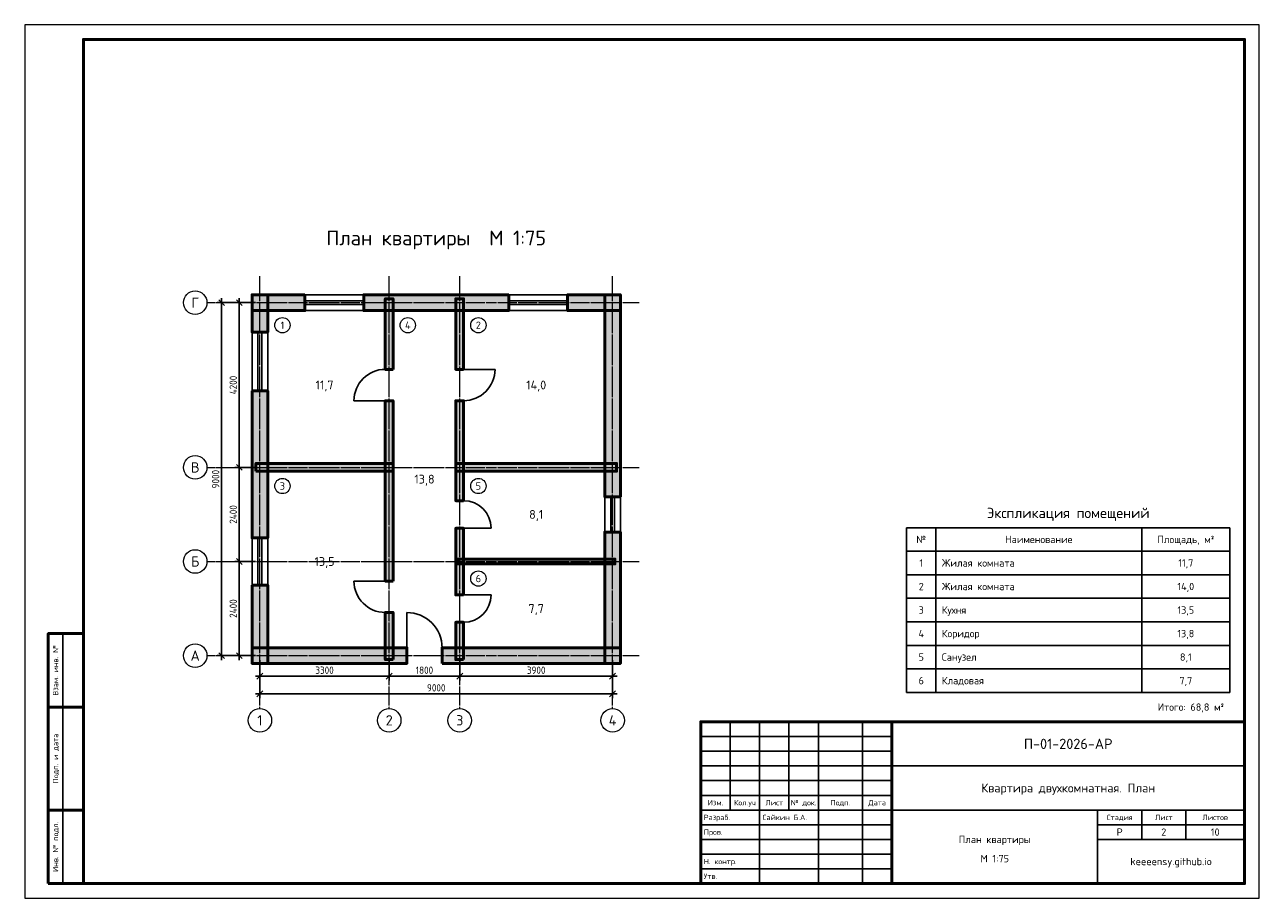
# Model space of a CAD drawing. Header units: millimetres. Extents: x 0 to 420, y 0 to 297.
import ezdxf
from ezdxf.enums import TextEntityAlignment as Align

# ---------------------------------------------------------------- set-up
doc = ezdxf.new("R2010")
doc.units = ezdxf.units.MM
doc.header["$LTSCALE"] = 0.25
doc.linetypes.add('DASHDOT', pattern=[3.556, 2.54, -0.508, 0, -0.508])
for name, color, linetype, lineweight in [('Надписи', 7, 'Continuous', 25), ('Оси', 1, 'DASHDOT', 18), ('Помещения', 7, 'Continuous', 18), ('Проемы', 5, 'Continuous', 25), ('Размеры', 7, 'Continuous', 18), ('Рамка', 7, 'Continuous', 50), ('Стены', 8, 'Continuous', 50), ('Штамп', 7, 'Continuous', 25)]:
    doc.layers.add(name, color=color, linetype=linetype, lineweight=lineweight)
doc.styles.add('GOST', font='isocpeur.ttf', dxfattribs={"width": 0.9})
doc.dimstyles.new('ГОСТ', dxfattribs={"dimtxt": 2.5, "dimasz": 2.5, "dimexe": 1.5, "dimexo": 1.5, "dimgap": 0.8, "dimtad": 1, "dimdec": 0, "dimlfac": 75, "dimtxsty": 'GOST', "dimtsz": 1, "dimcen": 2.5, "dimdle": 1.5, "dimclrd": 7, "dimclre": 7, "dimclrt": 7, "dimazin": 3, "dimtfac": 1, "dimtmove": 0, "dimatfit": 3})

# ---------------------------------------------------------------- blocks, each defined once
blk = doc.blocks.new('ДВЕРЬ')
blk.add_line((0, 0), (0, 1))
blk.add_arc((0, 0), 1, 0, 90)
blk = doc.blocks.new('ОКНО')
for p, q in [((0, 0.5), (1, 0.5)), ((0, -0.5), (0, 0.5)), ((1, -0.5), (1, 0.5)), ((0, 0.12), (1, 0.12)), ((0, -0.12), (1, -0.12)), ((0, -0.5), (1, -0.5))]:
    blk.add_line(p, q)

msp = doc.modelspace()

# ---------------------------------------------------------------- hatches: boundary and pattern name
at = {"layer": 'Стены'}
for points in [[(95.333, 205.167), (77.333, 205.167), (77.333, 199.833), (95.333, 199.833)], [(77.333, 205.167), (77.333, 192.5), (82.667, 192.5), (82.667, 205.167)], [(164.667, 205.167), (115.333, 205.167), (115.333, 199.833), (164.667, 199.833)], [(125.333, 179.833), (125.333, 203.833), (122.667, 203.833), (122.667, 179.833)], [(149.333, 179.833), (149.333, 203.833), (146.667, 203.833), (146.667, 179.833)], [(202.667, 205.167), (184.667, 205.167), (184.667, 199.833), (202.667, 199.833)], [(202.667, 136.5), (202.667, 205.167), (197.333, 205.167), (197.333, 136.5)], [(77.333, 172.5), (77.333, 122.5), (82.667, 122.5), (82.667, 172.5)], [(125.333, 107.833), (125.333, 169.167), (122.667, 169.167), (122.667, 107.833)], [(149.333, 135.167), (149.333, 169.167), (146.667, 169.167), (146.667, 135.167)], [(78.667, 145.167), (125.333, 145.167), (125.333, 147.833), (78.667, 147.833)], [(146.667, 145.167), (201.333, 145.167), (201.333, 147.833), (146.667, 147.833)], [(149.333, 103.167), (149.333, 125.833), (146.667, 125.833), (146.667, 103.167)], [(202.667, 79.833), (202.667, 124.5), (197.333, 124.5), (197.333, 79.833)], [(147.2, 113.7), (200.8, 113.7), (200.8, 115.3), (147.2, 115.3)], [(77.333, 106.5), (77.333, 79.833), (82.667, 79.833), (82.667, 106.5)], [(125.333, 81.167), (125.333, 97.167), (122.667, 97.167), (122.667, 81.167)], [(149.333, 81.167), (149.333, 93.833), (146.667, 93.833), (146.667, 81.167)], [(77.333, 79.833), (130, 79.833), (130, 85.167), (77.333, 85.167)], [(142, 79.833), (202.667, 79.833), (202.667, 85.167), (142, 85.167)]]:
    msp.add_hatch(color=8, dxfattribs=at).paths.add_polyline_path(points)

# ---------------------------------------------------------------- linework, layer by layer
at = {"layer": 'Оси'}
for p, q in [((80, 64.5), (80, 211.5)), ((124, 64.5), (124, 211.5)), ((148, 64.5), (148, 211.5)), ((200, 64.5), (200, 211.5)), ((62, 202.5), (209, 202.5)), ((62, 146.5), (209, 146.5)), ((62, 114.5), (209, 114.5)), ((62, 82.5), (209, 82.5))]:
    msp.add_line(p, q, dxfattribs=at)
at = {"layer": 'Оси', "color": 7, "linetype": 'Continuous'}
for centre in [(58, 202.5), (58, 146.5), (58, 114.5), (58, 82.5), (80, 60.5), (124, 60.5), (148, 60.5), (200, 60.5)]:
    msp.add_circle(centre, 4, dxfattribs=at)
at = {"layer": 'Помещения'}
for centre in [(87.667, 194.833), (130.333, 194.833), (154.333, 194.833), (87.667, 140.167), (154.333, 140.167), (154.333, 108.7)]:
    msp.add_circle(centre, 2.6, dxfattribs=at)
at = {"layer": 'Рамка'}
msp.add_line((295, 5), (295, 60), dxfattribs=at)
at = {"layer": 'Рамка', "lineweight": 18}
msp.add_lwpolyline([(0, 0), (420, 0), (420, 297), (0, 297)], close=True, dxfattribs=at)
at = {"layer": 'Рамка'}
for points in [[(20, 5), (415, 5), (415, 292), (20, 292)], [(8, 65), (20, 65), (20, 90), (8, 90)], [(8, 30), (20, 30), (20, 65), (8, 65)], [(230, 5), (415, 5), (415, 60), (230, 60)], [(8, 5), (20, 5), (20, 30), (8, 30)]]:
    msp.add_lwpolyline(points, close=True, dxfattribs=at)
at = {"layer": 'Стены', "color": 7}
for points in [[(95.333, 205.167), (77.333, 205.167), (77.333, 199.833), (95.333, 199.833)], [(77.333, 205.167), (77.333, 192.5), (82.667, 192.5), (82.667, 205.167)], [(164.667, 205.167), (115.333, 205.167), (115.333, 199.833), (164.667, 199.833)], [(125.333, 179.833), (125.333, 203.833), (122.667, 203.833), (122.667, 179.833)], [(149.333, 179.833), (149.333, 203.833), (146.667, 203.833), (146.667, 179.833)], [(202.667, 205.167), (184.667, 205.167), (184.667, 199.833), (202.667, 199.833)], [(202.667, 136.5), (202.667, 205.167), (197.333, 205.167), (197.333, 136.5)], [(77.333, 172.5), (77.333, 122.5), (82.667, 122.5), (82.667, 172.5)], [(125.333, 107.833), (125.333, 169.167), (122.667, 169.167), (122.667, 107.833)], [(149.333, 135.167), (149.333, 169.167), (146.667, 169.167), (146.667, 135.167)], [(78.667, 145.167), (125.333, 145.167), (125.333, 147.833), (78.667, 147.833)], [(146.667, 145.167), (201.333, 145.167), (201.333, 147.833), (146.667, 147.833)], [(149.333, 103.167), (149.333, 125.833), (146.667, 125.833), (146.667, 103.167)], [(202.667, 79.833), (202.667, 124.5), (197.333, 124.5), (197.333, 79.833)], [(147.2, 113.7), (200.8, 113.7), (200.8, 115.3), (147.2, 115.3)], [(77.333, 106.5), (77.333, 79.833), (82.667, 79.833), (82.667, 106.5)], [(125.333, 81.167), (125.333, 97.167), (122.667, 97.167), (122.667, 81.167)], [(149.333, 81.167), (149.333, 93.833), (146.667, 93.833), (146.667, 81.167)], [(77.333, 79.833), (130, 79.833), (130, 85.167), (77.333, 85.167)], [(142, 79.833), (202.667, 79.833), (202.667, 85.167), (142, 85.167)]]:
    msp.add_lwpolyline(points, close=True, dxfattribs=at)
at = {"layer": 'Штамп'}
for p, q in [((300, 126), (410, 126)), ((300, 126), (300, 70)), ((310, 126), (310, 70)), ((380, 126), (380, 70)), ((410, 126), (410, 70)), ((300, 118), (410, 118)), ((300, 110), (410, 110)), ((300, 102), (410, 102)), ((300, 94), (410, 94)), ((13, 65), (13, 90)), ((300, 86), (410, 86)), ((300, 78), (410, 78)), ((300, 70), (410, 70)), ((13, 30), (13, 65)), ((240, 30), (240, 60)), ((250, 30), (250, 60)), ((260, 30), (260, 60)), ((270, 30), (270, 60)), ((285, 30), (285, 60)), ((230, 55), (295, 55)), ((230, 50), (295, 50)), ((230, 45), (295, 45)), ((295, 45), (415, 45)), ((230, 40), (295, 40)), ((230, 35), (295, 35)), ((13, 5), (13, 30)), ((230, 30), (295, 30)), ((250, 5), (250, 30)), ((270, 5), (270, 30)), ((285, 5), (285, 30)), ((295, 30), (415, 30)), ((365, 5), (365, 30)), ((380, 20), (380, 30)), ((395, 20), (395, 30)), ((230, 25), (295, 25)), ((365, 25), (415, 25)), ((230, 20), (295, 20)), ((365, 20), (415, 20)), ((230, 15), (295, 15)), ((230, 10), (295, 10))]:
    msp.add_line(p, q, dxfattribs=at)

# ---------------------------------------------------------------- block references
at = {"layer": 'Проемы'}
for name, p, xscale, yscale, rotation in [('ОКНО', (115.333, 202.5), 20, 5.333333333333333, 180), ('ОКНО', (184.667, 202.5), 20, 5.333333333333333, 180), ('ОКНО', (80, 192.5), 20, 5.333333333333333, 270), ('ДВЕРЬ', (122.667, 169.167), 10.666666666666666, 10.666666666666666, 90), ('ДВЕРЬ', (149.333, 179.833), -10.666666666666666, -10.666666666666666, 90), ('ДВЕРЬ', (149.333, 125.833), 9.333333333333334, -9.333333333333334, 90), ('ОКНО', (200, 124.5), 12, 5.333333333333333, 90), ('ОКНО', (80, 122.5), 16, 5.333333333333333, 270), ('ДВЕРЬ', (122.667, 107.833), -10.666666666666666, 10.666666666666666, 90), ('ДВЕРЬ', (149.333, 103.167), -9.333333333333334, -9.333333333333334, 90)]:
    msp.add_blockref(name, p, dxfattribs=dict(at, xscale=xscale, yscale=yscale, rotation=rotation))
at = {"layer": 'Проемы', "xscale": 12, "yscale": 12}
msp.add_blockref('ДВЕРЬ', (130, 85.167), dxfattribs=at)

# ---------------------------------------------------------------- texts
at = {"layer": 'Надписи', "style": 'GOST'}
for s, height, p in [('План квартиры  М 1:75', 5, (140, 224.5)), ('Г', 3.5, (58, 202.5)), ('В', 3.5, (58, 146.5)), ('Экспликация помещений', 3.5, (355, 131)), ('№', 2.5, (305, 122)), ('Наименование', 2.5, (345, 122)), ('Площадь, м²', 2.5, (395, 122)), ('Б', 3.5, (58, 114.5)), ('1', 2.5, (305, 114)), ('11,7', 2.5, (395, 114)), ('2', 2.5, (305, 106)), ('14,0', 2.5, (395, 106)), ('3', 2.5, (305, 98)), ('13,5', 2.5, (395, 98)), ('4', 2.5, (305, 90)), ('13,8', 2.5, (395, 90)), ('А', 3.5, (58, 82.5)), ('5', 2.5, (305, 82)), ('8,1', 2.5, (395, 82)), ('6', 2.5, (305, 74)), ('7,7', 2.5, (395, 74)), ('1', 3.5, (80, 60.5)), ('2', 3.5, (124, 60.5)), ('3', 3.5, (148, 60.5)), ('4', 3.5, (200, 60.5)), ('П-01-2026-АР', 3.5, (355, 52.5)), ('Квартира двухкомнатная. План', 3, (355, 37.5)), ('Изм.', 1.8, (235, 32.5)), ('Кол.уч', 1.8, (245, 32.5)), ('Лист', 1.8, (255, 32.5)), ('№ док.', 1.8, (265, 32.5)), ('Подп.', 1.8, (277.5, 32.5)), ('Дата', 1.8, (290, 32.5)), ('Стадия', 1.8, (372.5, 27.5)), ('Лист', 1.8, (387.5, 27.5)), ('Листов', 1.8, (405, 27.5)), ('План квартиры', 2.5, (330, 20)), ('Р', 2.5, (372.5, 22.5)), ('2', 2.5, (387.5, 22.5)), ('10', 2.5, (405, 22.5)), ('М 1:75', 2.5, (330, 13.5)), ('keeeensy.github.io', 2.5, (390, 12.5))]:
    msp.add_text(s, height=height, dxfattribs=at).set_placement(p, align=Align.MIDDLE_CENTER)
for s, height, p in [('Жилая комната', 2.5, (312, 114)), ('Жилая комната', 2.5, (312, 106)), ('Кухня', 2.5, (312, 98)), ('Коридор', 2.5, (312, 90)), ('Санузел', 2.5, (312, 82)), ('Кладовая', 2.5, (312, 74)), ('Разраб.', 1.8, (231, 27.5)), ('Сайкин Б.А.', 1.8, (251, 27.5)), ('Пров.', 1.8, (231, 22.5)), ('Н. контр.', 1.8, (231, 12.5)), ('Утв.', 1.8, (231, 7.5))]:
    msp.add_text(s, height=height, dxfattribs=at).set_placement(p, align=Align.MIDDLE_LEFT)
for s, p in [('Взам. инв. №', (10.5, 77.5)), ('Подп. и дата', (10.5, 47.5)), ('Инв. № подл.', (10.5, 17.5))]:
    msp.add_text(s, height=1.8, rotation=90, dxfattribs=at).set_placement(p, align=Align.MIDDLE_CENTER)
msp.add_text('Итого: 68,8 м²', height=2.5, dxfattribs=at).set_placement((408, 65), align=Align.MIDDLE_RIGHT)
at = {"layer": 'Помещения', "style": 'GOST'}
for s, height, p in [('1', 2.5, (87.667, 194.833)), ('4', 2.5, (130.333, 194.833)), ('2', 2.5, (154.333, 194.833)), ('11,7', 3, (102, 174.5)), ('14,0', 3, (174, 174.5)), ('13,8', 3, (136, 142.5)), ('3', 2.5, (87.667, 140.167)), ('5', 2.5, (154.333, 140.167)), ('8,1', 3, (174, 130.5)), ('13,5', 3, (102, 114.5)), ('6', 2.5, (154.333, 108.7)), ('7,7', 3, (174, 98.5))]:
    msp.add_text(s, height=height, dxfattribs=at).set_placement(p, align=Align.MIDDLE_CENTER)

# ---------------------------------------------------------------- dimensions: what is measured, and where the dimension line sits
at = {"layer": 'Размеры'}
for base, p1, p2 in [((67, 82.5), (80, 82.5), (80, 202.5)), ((73, 146.5), (80, 146.5), (80, 202.5)), ((73, 114.5), (80, 114.5), (80, 146.5)), ((73, 82.5), (80, 82.5), (80, 114.5))]:
    msp.add_linear_dim(base=base, p1=p1, p2=p2, angle=90, dimstyle='ГОСТ', dxfattribs=at).render()
for base, p1, p2 in [((80, 75.5), (80, 82.5), (124, 82.5)), ((80, 69.5), (80, 82.5), (200, 82.5)), ((124, 75.5), (124, 82.5), (148, 82.5)), ((148, 75.5), (148, 82.5), (200, 82.5))]:
    msp.add_linear_dim(base=base, p1=p1, p2=p2, dimstyle='ГОСТ', dxfattribs=at).render()

doc.saveas('drawing.dxf')
